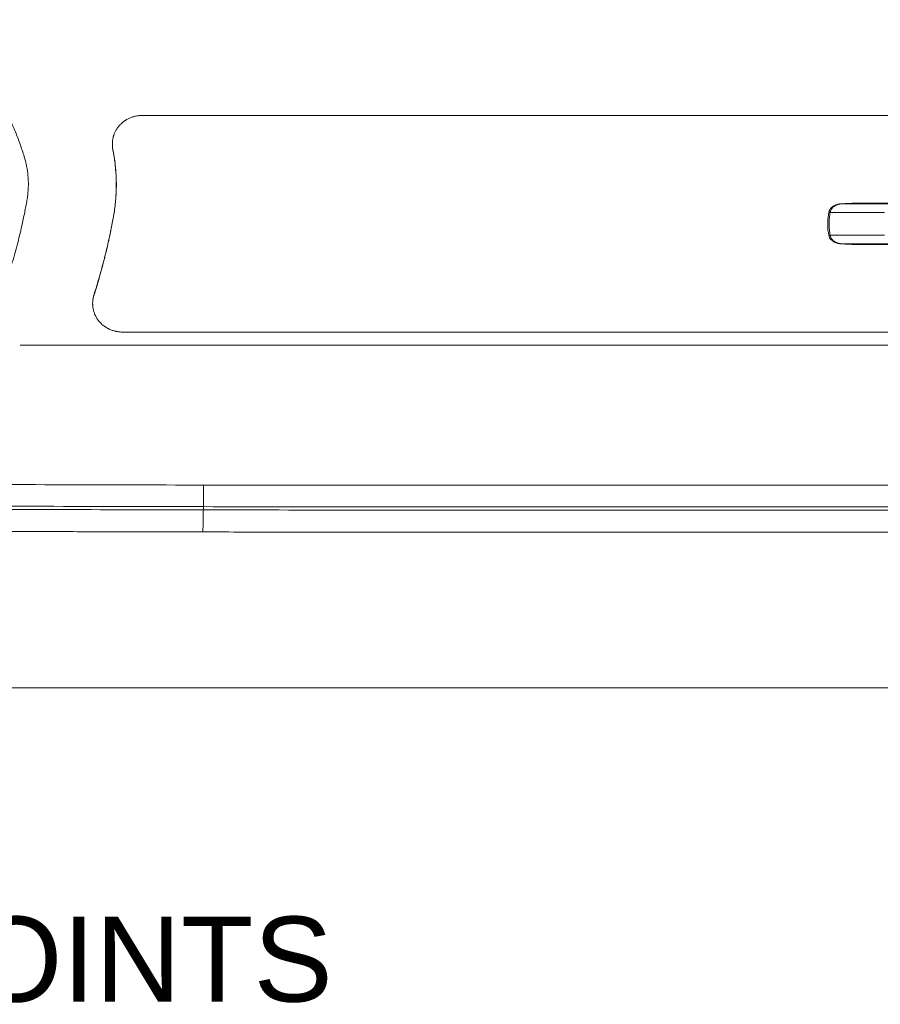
# Model space of a CAD drawing. Header units: millimetres. Extents: x 0 to 594, y 0 to 420.
# Tile 103 of 256: x 215 to 251, y 241 to 282. Entities that reach past the tile are written whole.
import ezdxf

# ---------------------------------------------------------------- set-up
doc = ezdxf.new("R2010")
doc.units = ezdxf.units.MM
doc.layers.add('1', color=7, linetype='Continuous', true_color=0xffffff)
doc.styles.add('Arial', font='txt')
doc.dimstyles.get("Standard").update_dxf_attribs({"dimtxt": 0.18, "dimasz": 0.18, "dimexe": 0.18, "dimexo": 0.0625, "dimgap": 0.09, "dimtad": 0, "dimtih": 1, "dimtoh": 1, "dimdec": 4, "dimzin": 0, "dimdsep": 46, "dimtxsty": 'Standard', "dimcen": 0.09, "dimadec": 0, "dimazin": 0, "dimtfac": 1, "dimtdec": 4, "dimtofl": 0, "dimtmove": 0, "dimatfit": 3, "dimfxl": 0, "dimtolj": 1, "dimtzin": 0, "dimarcsym": 0})

# ---------------------------------------------------------------- blocks, each defined once
blk = doc.blocks.new('_U9')
at = {"layer": '1', "color": 18, "lineweight": 18}
for p, q in [((135.924, 328.686), (181.306, 328.686)), ((179.306, 328.686), (179.306, 250.838)), ((170.922, 289.963), (181.306, 289.963)), ((179.306, 250.838), (184.306, 250.838))]:
    blk.add_line(p, q, dxfattribs=at)
at = {"layer": '1', "color": 18}
for points in [[(179.306, 328.686), (180.244, 325.186), (178.368, 325.186)], [(179.306, 289.963), (178.368, 293.463), (180.244, 293.463)]]:
    blk.add_solid(points, dxfattribs=at)
at = {"layer": '1', "color": 18, "linetype": 'Continuous', "lineweight": 13, "char_height": 3.5, "attachment_point": 7, "line_spacing_factor": 1.047437, "style": 'Arial'}
for s, insert in [('\\fArial|b0|i0;\\W1.0000;0.8', (185.991, 248.203)), ('\\fArial|b0|i0;\\W1.0000;FWD LIFT POINTS', (185.991, 241.14))]:
    blk.add_mtext(s, dxfattribs=dict(at, insert=insert))

msp = doc.modelspace()

# ---------------------------------------------------------------- linework, layer by layer
at = {"layer": '1', "color": 155, "linetype": 'Continuous', "lineweight": 13}
for p, q in [((222.731, 262.47), (222.77, 262.468)), ((222.77, 262.468), (222.768, 261.578))]:
    msp.add_line(p, q, dxfattribs=at)
at = {"layer": '1', "color": 8, "linetype": 'Continuous', "lineweight": 18}
msp.add_line((73.601, 254.109), (350.782, 254.109), dxfattribs=at)
at = {"layer": '1', "color": 155, "linetype": 'Continuous', "lineweight": 13}
for centre, major_axis, ratio, start_param, end_param in [((559.819, 274.106), (501.273, 0.002), 0.000138, 4.043612, 4.048741), ((248.677, 273.684), (-0.147, 0.029), 0.000198, 5.390901, 7.852253), ((559.819, 273.757), (501.621, 0.002), 0.000138, 4.043065, 4.048741), ((248.677, 272.775), (-0.147, -0.029), 0.000468, 0.008185, 0.892232), ((559.819, 272.812), (501.621, 0.002), 0.000138, 4.043065, 4.048741), ((559.819, 272.463), (501.273, 0.002), 0.000138, 4.043612, 4.048741)]:
    msp.add_ellipse(centre, major_axis=major_axis, ratio=ratio, start_param=start_param, end_param=end_param, dxfattribs=at)
at = {"layer": '1', "color": 155, "linetype": 'Continuous', "lineweight": 18}
for points, knots in [([(210.629, 280.799), (210.568, 280.799), (210.444, 280.798), (210.258, 280.799), (209.949, 280.799), (209.516, 280.799), (208.866, 280.799), (208.124, 280.799), (207.01, 280.799), (205.619, 280.799), (203.948, 280.799), (202.278, 280.799), (200.608, 280.799), (198.937, 280.799), (197.607, 280.799), (196.618, 280.799), (195.968, 280.799), (195.477, 280.799), (195.145, 280.799), (194.971, 280.799), (194.797, 280.799), (194.604, 280.8), (194.393, 280.794), (194.165, 280.774), (193.88, 280.734), (193.542, 280.66), (193.118, 280.523), (192.68, 280.322), (192.321, 280.089), (192.058, 279.877), (191.874, 279.705), (191.723, 279.541), (191.601, 279.391), (191.501, 279.258), (191.393, 279.095), (191.275, 278.905), (191.145, 278.688), (190.957, 278.357), (190.721, 277.902), (190.489, 277.388), (190.308, 276.938), (190.186, 276.604), (190.088, 276.308), (190.009, 276.051), (189.922, 275.749), (189.857, 275.392), (189.832, 275.041), (189.832, 274.749), (189.846, 274.517), (189.875, 274.288), (189.917, 274.062), (189.96, 273.835), (190.027, 273.502), (190.122, 273.065), (190.274, 272.435), (190.466, 271.723), (190.708, 270.938), (190.973, 270.174), (191.204, 269.576), (191.387, 269.134), (191.499, 268.875), (191.595, 268.659), (191.736, 268.391), (191.959, 268.048), (192.302, 267.66), (192.701, 267.324), (193.077, 267.094), (193.398, 266.941), (193.65, 266.841), (193.909, 266.759), (194.175, 266.695), (194.445, 266.649), (194.806, 266.589), (195.257, 266.517), (195.982, 266.411), (196.89, 266.293), (198.168, 266.157), (199.634, 266.043), (201.289, 265.97), (202.947, 265.953), (204.606, 265.992), (206.264, 266.086), (207.642, 266.211), (208.739, 266.339), (209.409, 266.428), (209.924, 266.504), (210.288, 266.559), (210.598, 266.61), (210.855, 266.652), (211.059, 266.686), (211.26, 266.731), (211.525, 266.803), (211.847, 266.918), (212.253, 267.109), (212.666, 267.372), (213.062, 267.718), (213.364, 268.062), (213.589, 268.382), (213.719, 268.61), (213.803, 268.787), (213.858, 268.907), (213.966, 269.146), (214.124, 269.51), (214.358, 270.088), (214.609, 270.767), (214.864, 271.548), (215.091, 272.343), (215.244, 272.969), (215.343, 273.419), (215.399, 273.69), (215.443, 273.917), (215.476, 274.099), (215.501, 274.236), (215.521, 274.373), (215.546, 274.602), (215.557, 274.924), (215.536, 275.258), (215.498, 275.514), (215.463, 275.693), (215.41, 275.9), (215.338, 276.131), (215.226, 276.474), (215.071, 276.895), (214.876, 277.36), (214.676, 277.785), (214.476, 278.173), (214.293, 278.499), (214.131, 278.768), (213.993, 278.983), (213.829, 279.232), (213.619, 279.501), (213.35, 279.777), (213.049, 280.025), (212.721, 280.244), (212.366, 280.429), (211.988, 280.579), (211.593, 280.693), (211.26, 280.754), (211, 280.782), (210.815, 280.795), (210.691, 280.798), (210.629, 280.799)], [0, 0, 0, 0, 0.002615, 0.00523, 0.007845, 0.015689, 0.023534, 0.0353, 0.047067, 0.0706, 0.094134, 0.117667, 0.1412, 0.164734, 0.188267, 0.197419, 0.206571, 0.215722, 0.218174, 0.220625, 0.223076, 0.225528, 0.228779, 0.232005, 0.23522, 0.241023, 0.24687, 0.254586, 0.262344, 0.266238, 0.270107, 0.273971, 0.276552, 0.279142, 0.281746, 0.285648, 0.289541, 0.293426, 0.303124, 0.312832, 0.31868, 0.32454, 0.328431, 0.332314, 0.33619, 0.342004, 0.347887, 0.351185, 0.354459, 0.357714, 0.360966, 0.364219, 0.367473, 0.375299, 0.383137, 0.394877, 0.406624, 0.418308, 0.429967, 0.43483, 0.439701, 0.44263, 0.445572, 0.453429, 0.461235, 0.469101, 0.476904, 0.480811, 0.484746, 0.488679, 0.492581, 0.496475, 0.500371, 0.508163, 0.515958, 0.531552, 0.54714, 0.570527, 0.59389, 0.617239, 0.640619, 0.664004, 0.687395, 0.699088, 0.710781, 0.715979, 0.721179, 0.726377, 0.729299, 0.732221, 0.735137, 0.738058, 0.74394, 0.749794, 0.757562, 0.765406, 0.773205, 0.778092, 0.78301, 0.784972, 0.786932, 0.78889, 0.796712, 0.804528, 0.816276, 0.828034, 0.839717, 0.851379, 0.855272, 0.859173, 0.863083, 0.865042, 0.867005, 0.868973, 0.870939, 0.876782, 0.882614, 0.885222, 0.887845, 0.890464, 0.894376, 0.898283, 0.906095, 0.913926, 0.920454, 0.92696, 0.933455, 0.937352, 0.941252, 0.945157, 0.951047, 0.956927, 0.962782, 0.968674, 0.974553, 0.980411, 0.986309, 0.992169, 0.994769, 0.997377, 1, 1, 1, 1]), ([(220.254, 277.694), (220.231, 277.694), (220.185, 277.693), (220.116, 277.687), (220.048, 277.679), (219.981, 277.666), (219.936, 277.656), (219.908, 277.648), (219.903, 277.647), (219.892, 277.644), (219.875, 277.639), (219.859, 277.634), (219.826, 277.624), (219.783, 277.609), (219.721, 277.583), (219.66, 277.554), (219.6, 277.522), (219.562, 277.498), (219.538, 277.483), (219.533, 277.48), (219.526, 277.475), (219.524, 277.474), (219.519, 277.47), (219.508, 277.462), (219.496, 277.454), (219.469, 277.434), (219.434, 277.407), (219.384, 277.363), (219.336, 277.317), (219.291, 277.268), (219.263, 277.234), (219.246, 277.212), (219.241, 277.205), (219.236, 277.199), (219.233, 277.194), (219.231, 277.192), (219.223, 277.181), (219.216, 277.172), (219.198, 277.144), (219.174, 277.107), (219.141, 277.05), (219.112, 276.991), (219.087, 276.93), (219.072, 276.889), (219.062, 276.857), (219.059, 276.847), (219.054, 276.831), (219.053, 276.826), (219.05, 276.815), (219.042, 276.788), (219.031, 276.74), (219.02, 276.675), (219.013, 276.61), (219.01, 276.544), (219.01, 276.499), (219.011, 276.466), (219.011, 276.455), (219.012, 276.438), (219.013, 276.433), (219.013, 276.422), (219.016, 276.394), (219.022, 276.344), (219.029, 276.3), (219.034, 276.278)], [0, 0, 0, 0, 0.03125, 0.0625, 0.09375, 0.125, 0.15625, 0.15625, 0.164062, 0.164062, 0.171875, 0.1875, 0.1875, 0.21875, 0.25, 0.28125, 0.3125, 0.34375, 0.34375, 0.351562, 0.351562, 0.355469, 0.355469, 0.359375, 0.375, 0.375, 0.40625, 0.4375, 0.46875, 0.5, 0.53125, 0.53125, 0.539062, 0.542969, 0.542969, 0.546875, 0.546875, 0.5625, 0.5625, 0.59375, 0.625, 0.65625, 0.6875, 0.71875, 0.71875, 0.734375, 0.734375, 0.742187, 0.742187, 0.75, 0.78125, 0.8125, 0.84375, 0.875, 0.90625, 0.90625, 0.921875, 0.921875, 0.929687, 0.929687, 0.9375, 0.96875, 1, 1, 1, 1]), ([(298.512, 277.694), (295.251, 277.694), (291.991, 277.694), (285.469, 277.694), (282.208, 277.694), (275.687, 277.694), (272.426, 277.694), (265.905, 277.694), (262.644, 277.694), (257.753, 277.694), (256.122, 277.694), (252.861, 277.694), (251.231, 277.694), (249.193, 277.694), (248.786, 277.694), (247.97, 277.694), (247.563, 277.694), (246.34, 277.694), (245.525, 277.694), (243.079, 277.694), (241.449, 277.694), (239.003, 277.694), (238.188, 277.694), (236.558, 277.694), (234.927, 277.694), (232.889, 277.694), (231.667, 277.694), (230.851, 277.694), (230.036, 277.694), (229.221, 277.694), (228.406, 277.694), (227.998, 277.694), (226.776, 277.694), (225.96, 277.694), (223.515, 277.694), (221.885, 277.694), (220.254, 277.694)], [0, 0, 0, 0, 0.125, 0.125, 0.25, 0.25, 0.375, 0.375, 0.5, 0.5, 0.5625, 0.5625, 0.625, 0.625, 0.640625, 0.640625, 0.65625, 0.65625, 0.6875, 0.6875, 0.75, 0.75, 0.78125, 0.78125, 0.8125, 0.84375, 0.859375, 0.859375, 0.875, 0.890625, 0.890625, 0.90625, 0.90625, 0.9375, 0.9375, 1, 1, 1, 1]), ([(219.034, 276.278), (219.046, 276.216), (219.058, 276.155), (219.074, 276.063), (219.079, 276.032), (219.086, 275.986), (219.089, 275.97), (219.094, 275.939), (219.096, 275.924), (219.117, 275.784), (219.131, 275.66), (219.155, 275.409), (219.163, 275.284), (219.171, 275.094), (219.173, 275.031), (219.175, 274.936), (219.175, 274.888), (219.175, 274.84), (219.175, 274.808), (219.175, 274.792), (219.174, 274.649), (219.169, 274.522), (219.159, 274.363), (219.157, 274.331), (219.153, 274.267), (219.15, 274.236), (219.142, 274.14), (219.129, 274.013), (219.112, 273.886), (219.101, 273.807), (219.099, 273.791), (219.094, 273.759), (219.092, 273.743), (219.084, 273.696), (219.079, 273.664), (219.053, 273.506), (219.03, 273.38), (218.999, 273.223), (218.993, 273.191), (218.981, 273.128), (218.962, 273.034), (218.937, 272.908), (218.917, 272.814), (218.904, 272.751), (218.898, 272.72), (218.884, 272.657), (218.878, 272.626), (218.864, 272.563), (218.857, 272.532), (218.823, 272.376), (218.794, 272.251), (218.749, 272.065), (218.734, 272.003), (218.704, 271.879), (218.688, 271.817), (218.665, 271.725), (218.657, 271.694), (218.641, 271.632), (218.617, 271.54), (218.592, 271.448), (218.543, 271.265), (218.509, 271.143), (218.457, 270.961), (218.44, 270.901), (218.404, 270.78), (218.386, 270.72), (218.332, 270.541), (218.294, 270.421), (218.256, 270.303)], [0, 0, 0, 0, 0.03125, 0.03125, 0.046875, 0.046875, 0.054688, 0.054688, 0.0625, 0.0625, 0.125, 0.125, 0.1875, 0.1875, 0.21875, 0.21875, 0.234375, 0.242188, 0.242188, 0.25, 0.25, 0.3125, 0.3125, 0.328125, 0.328125, 0.34375, 0.34375, 0.375, 0.40625, 0.40625, 0.414063, 0.414063, 0.421875, 0.421875, 0.4375, 0.4375, 0.5, 0.5, 0.515625, 0.515625, 0.53125, 0.5625, 0.578125, 0.578125, 0.59375, 0.59375, 0.609375, 0.609375, 0.625, 0.625, 0.6875, 0.6875, 0.71875, 0.71875, 0.75, 0.75, 0.765625, 0.765625, 0.78125, 0.8125, 0.8125, 0.875, 0.875, 0.90625, 0.90625, 0.9375, 0.9375, 1, 1, 1, 1]), ([(219.034, 276.259), (219.048, 276.193), (219.06, 276.126), (219.104, 275.871), (219.129, 275.682), (219.18, 275.108), (219.184, 274.72), (219.144, 274.138), (219.122, 273.945), (219.064, 273.559), (219.027, 273.367), (218.952, 272.984), (218.913, 272.793), (218.83, 272.412), (218.786, 272.222), (218.648, 271.656), (218.548, 271.283), (218.382, 270.716), (218.321, 270.518), (218.258, 270.323)], [0, 0, 0, 0, 0.034293, 0.034293, 0.130074, 0.130074, 0.321634, 0.321634, 0.417415, 0.417415, 0.513195, 0.513195, 0.608975, 0.608975, 0.704756, 0.704756, 0.896316, 0.896316, 1, 1, 1, 1]), ([(219.034, 276.259), (219.03, 276.281), (219.022, 276.325), (219.015, 276.389), (219.012, 276.431), (219.011, 276.451)], [0, 0, 0, 0, 0.344116, 0.688231, 1, 1, 1, 1]), ([(249.016, 274.049), (248.993, 274.048), (248.909, 274.041), (248.778, 274.001), (248.645, 273.918), (248.562, 273.818), (248.538, 273.746), (248.532, 273.712)], [0, 0, 0, 0, 0.108338, 0.401109, 0.640213, 0.841943, 1, 1, 1, 1]), ([(249.763, 274.079), (249.762, 274.079), (249.637, 274.079), (249.512, 274.077), (249.264, 274.067), (249.14, 274.06), (249.016, 274.051)], [0, 0, 0, 0, 0.004108, 0.502054, 0.502054, 1, 1, 1, 1]), ([(248.53, 273.713), (248.529, 273.708), (248.497, 273.574), (248.478, 273.303), (248.484, 272.981), (248.524, 272.8), (248.537, 272.748)], [0, 0, 0, 0, 0.013438, 0.42608, 0.835052, 1, 1, 1, 1]), ([(248.532, 272.747), (248.538, 272.715), (248.558, 272.652), (248.624, 272.564), (248.726, 272.485), (248.867, 272.429), (248.986, 272.401), (249.053, 272.407), (249.06, 272.408)], [0, 0, 0, 0, 0.136943, 0.296394, 0.4768, 0.700512, 0.967888, 1, 1, 1, 1]), ([(249.016, 272.408), (249.078, 272.403), (249.14, 272.399), (249.233, 272.394), (249.264, 272.392), (249.326, 272.389), (249.357, 272.388), (249.512, 272.382), (249.636, 272.379), (249.76, 272.379)], [0, 0, 0, 0, 0.250133, 0.250133, 0.375199, 0.375199, 0.500266, 0.500266, 1, 1, 1, 1]), ([(218.256, 270.303), (218.249, 270.28), (218.243, 270.257), (218.231, 270.211), (218.22, 270.165), (218.209, 270.096), (218.202, 270.027), (218.2, 269.98), (218.199, 269.945), (218.199, 269.927), (218.2, 269.91), (218.2, 269.901), (218.2, 269.898), (218.2, 269.892), (218.202, 269.866), (218.205, 269.816), (218.215, 269.747), (218.229, 269.679), (218.247, 269.612), (218.262, 269.568), (218.274, 269.535), (218.278, 269.525), (218.284, 269.508), (218.287, 269.503), (218.291, 269.492), (218.303, 269.465), (218.326, 269.418), (218.359, 269.357), (218.397, 269.299), (218.438, 269.243), (218.468, 269.206), (218.488, 269.184), (218.492, 269.18), (218.499, 269.171), (218.503, 269.167), (218.516, 269.154), (218.524, 269.145), (218.549, 269.12), (218.583, 269.088), (218.637, 269.043), (218.694, 269), (218.753, 268.961), (218.794, 268.937), (218.821, 268.923), (218.826, 268.92), (218.837, 268.915), (218.853, 268.906), (218.869, 268.898), (218.902, 268.883), (218.946, 268.864), (219.013, 268.839), (219.082, 268.818), (219.129, 268.806), (219.164, 268.798), (219.182, 268.794), (219.2, 268.791), (219.212, 268.789), (219.218, 268.788), (219.249, 268.783), (219.297, 268.776), (219.37, 268.77), (219.419, 268.769), (219.444, 268.769)], [0, 0, 0, 0, 0.03125, 0.03125, 0.0625, 0.09375, 0.125, 0.15625, 0.15625, 0.171875, 0.179687, 0.179687, 0.183594, 0.183594, 0.1875, 0.21875, 0.25, 0.28125, 0.3125, 0.34375, 0.34375, 0.359375, 0.359375, 0.367188, 0.367188, 0.375, 0.40625, 0.4375, 0.46875, 0.5, 0.53125, 0.53125, 0.539063, 0.539063, 0.546875, 0.546875, 0.5625, 0.5625, 0.59375, 0.625, 0.65625, 0.6875, 0.71875, 0.71875, 0.726563, 0.726563, 0.734375, 0.75, 0.75, 0.78125, 0.8125, 0.84375, 0.875, 0.875, 0.890625, 0.898438, 0.898438, 0.90625, 0.90625, 0.9375, 0.96875, 1, 1, 1, 1]), ([(218.205, 270.058), (218.206, 270.065), (218.207, 270.078), (218.208, 270.091), (218.21, 270.103), (218.211, 270.109), (218.214, 270.138), (218.222, 270.185), (218.238, 270.254), (218.251, 270.3), (218.258, 270.323)], [0, 0, 0, 0, 0.081003, 0.146646, 0.146646, 0.212288, 0.212288, 0.474859, 0.737429, 1, 1, 1, 1]), ([(219.444, 268.769), (221.091, 268.769), (222.739, 268.769), (226.033, 268.769), (227.681, 268.769), (230.152, 268.769), (230.976, 268.769), (232.623, 268.769), (234.27, 268.769), (235.918, 268.769), (237.565, 268.769), (238.389, 268.769), (240.86, 268.769), (242.508, 268.769), (244.979, 268.769), (245.803, 268.769), (247.038, 268.769), (247.45, 268.769), (248.274, 268.769), (248.686, 268.769), (249.921, 268.769), (250.745, 268.769), (252.392, 268.769), (253.216, 268.769), (255.687, 268.769), (257.335, 268.769), (260.63, 268.769), (262.277, 268.769), (265.572, 268.769), (267.219, 268.768), (272.162, 268.768), (275.457, 268.768), (282.047, 268.768), (285.341, 268.768), (291.931, 268.768), (295.226, 268.768), (298.521, 268.768)], [0, 0, 0, 0, 0.0625, 0.0625, 0.125, 0.125, 0.15625, 0.15625, 0.1875, 0.21875, 0.21875, 0.25, 0.25, 0.3125, 0.3125, 0.34375, 0.34375, 0.359375, 0.359375, 0.375, 0.375, 0.40625, 0.40625, 0.4375, 0.4375, 0.5, 0.5, 0.5625, 0.5625, 0.625, 0.625, 0.75, 0.75, 0.875, 0.875, 1, 1, 1, 1]), ([(325.257, 268.23), (320.81, 268.23), (316.363, 268.23), (307.47, 268.23), (303.023, 268.23), (296.353, 268.23), (294.13, 268.23), (289.683, 268.23), (287.46, 268.23), (283.013, 268.23), (280.79, 268.23), (276.343, 268.23), (274.12, 268.23), (269.673, 268.23), (267.45, 268.23), (263.003, 268.23), (260.78, 268.23), (256.333, 268.23), (254.109, 268.23), (249.663, 268.23), (247.439, 268.23), (242.993, 268.23), (240.769, 268.23), (236.323, 268.23), (234.099, 268.23), (230.764, 268.23), (229.653, 268.23), (227.429, 268.23), (226.318, 268.23), (224.65, 268.23), (224.095, 268.23), (222.983, 268.23), (221.315, 268.23), (219.648, 268.23), (217.981, 268.23), (217.425, 268.23), (216.315, 268.23), (215.762, 268.23), (215.208, 268.23)], [0, 0, 0, 0, 0.121219, 0.121219, 0.242439, 0.242439, 0.303049, 0.303049, 0.363658, 0.363658, 0.424268, 0.424268, 0.484878, 0.484878, 0.545488, 0.545488, 0.606097, 0.606097, 0.666707, 0.666707, 0.727317, 0.727317, 0.787927, 0.787927, 0.848536, 0.848536, 0.878841, 0.878841, 0.909146, 0.909146, 0.924298, 0.924298, 0.939451, 0.969756, 0.969756, 0.984908, 0.984908, 1, 1, 1, 1]), ([(215.208, 268.23), (215.762, 268.23), (216.315, 268.23), (217.425, 268.23), (217.981, 268.23), (219.648, 268.23), (221.315, 268.23), (222.983, 268.23), (224.095, 268.23), (224.65, 268.23), (226.318, 268.23), (227.429, 268.23), (229.653, 268.23), (230.764, 268.23), (234.099, 268.23), (236.323, 268.23), (240.769, 268.23), (242.993, 268.23), (247.439, 268.23), (249.663, 268.23), (254.109, 268.23), (256.333, 268.23), (260.78, 268.23), (263.003, 268.23), (267.45, 268.23), (269.673, 268.23), (274.12, 268.23), (276.343, 268.23), (280.79, 268.23), (283.013, 268.23), (287.46, 268.23), (289.683, 268.23), (294.13, 268.23), (296.353, 268.23), (303.023, 268.23), (307.47, 268.23), (316.363, 268.23), (320.81, 268.23), (325.257, 268.23)], [0, 0, 0, 0, 0.015092, 0.015092, 0.030244, 0.030244, 0.060549, 0.075702, 0.075702, 0.090854, 0.090854, 0.121159, 0.121159, 0.151464, 0.151464, 0.212073, 0.212073, 0.272683, 0.272683, 0.333293, 0.333293, 0.393903, 0.393903, 0.454512, 0.454512, 0.515122, 0.515122, 0.575732, 0.575732, 0.636342, 0.636342, 0.696951, 0.696951, 0.757561, 0.757561, 0.878781, 0.878781, 1, 1, 1, 1]), ([(279.857, 262.437), (277.494, 262.439), (270.962, 262.443), (262.347, 262.45), (254.011, 262.456), (247.759, 262.461), (241.508, 262.462), (233.176, 262.461), (226.933, 262.461), (222.77, 262.468)], [0, 0, 0, 0, 0.124175, 0.343132, 0.45261, 0.562088, 0.671566, 0.781044, 1, 1, 1, 1]), ([(329.513, 261.378), (322.257, 261.383), (321.215, 261.384), (319.131, 261.385), (315.484, 261.388), (308.19, 261.393), (293.603, 261.404), (276.931, 261.415), (262.344, 261.426), (254.008, 261.433), (247.757, 261.437), (241.505, 261.439), (233.172, 261.437), (226.925, 261.438), (222.759, 261.445)], [0, 0, 0, 0, 0.015625, 0.03125, 0.0625, 0.125, 0.25, 0.5, 0.625, 0.6875, 0.75, 0.8125, 0.875, 1, 1, 1, 1]), ([(329.097, 261.512), (322.259, 261.517), (321.217, 261.517), (319.132, 261.519), (315.486, 261.521), (308.192, 261.527), (293.605, 261.538), (276.933, 261.549), (262.346, 261.56), (254.01, 261.567), (247.758, 261.571), (241.508, 261.572), (233.176, 261.571), (226.932, 261.571), (222.768, 261.578)], [0, 0, 0, 0, 0.015625, 0.03125, 0.0625, 0.125, 0.25, 0.5, 0.625, 0.6875, 0.75, 0.8125, 0.875, 1, 1, 1, 1]), ([(198.044, 260.651), (198.599, 260.646), (199.629, 260.637), (201.056, 260.626), (202.246, 260.618), (203.217, 260.611), (204.047, 260.606), (204.822, 260.601), (206.072, 260.594), (207.801, 260.585), (209.894, 260.575), (211.869, 260.566), (213.67, 260.559), (215.074, 260.555), (216.162, 260.551), (217.059, 260.549), (218.172, 260.546), (219.502, 260.542), (221.049, 260.539), (222.152, 260.537), (222.74, 260.536)], [0, 0, 0, 0, 0.067411, 0.125202, 0.173372, 0.21192, 0.243137, 0.27431, 0.30598, 0.395016, 0.484395, 0.560231, 0.63494, 0.703096, 0.730812, 0.767059, 0.812103, 0.865943, 0.928576, 1, 1, 1, 1]), ([(222.74, 260.536), (223.88, 260.534), (226.082, 260.531), (229.27, 260.529), (232.228, 260.529), (234.956, 260.529), (237.441, 260.529), (239.685, 260.529), (241.691, 260.53), (243.476, 260.529), (246.381, 260.529), (250.555, 260.527), (255.064, 260.523), (258.648, 260.52), (261.241, 260.518), (263.858, 260.516), (266.499, 260.514), (269.143, 260.512), (271.727, 260.511), (274.186, 260.509), (277.089, 260.507), (280.632, 260.504), (284.92, 260.501), (289.399, 260.498), (293.925, 260.495), (297.482, 260.492), (300.068, 260.49), (301.678, 260.489), (303.242, 260.488), (304.712, 260.487), (306.051, 260.486), (307.278, 260.485), (308.45, 260.484), (309.671, 260.483), (311.019, 260.482), (312.545, 260.481), (314.248, 260.48), (316.128, 260.479), (318.185, 260.477), (319.694, 260.476), (320.595, 260.475), (320.83, 260.475), (321.067, 260.475), (321.331, 260.475), (321.617, 260.475), (321.969, 260.474), (322.423, 260.474), (323.056, 260.474), (323.779, 260.473), (324.576, 260.472), (325.423, 260.472), (326.417, 260.471), (327.575, 260.47), (328.91, 260.469), (329.86, 260.469), (330.368, 260.468)], [0, 0, 0, 0, 0.031763, 0.061388, 0.088872, 0.114216, 0.13742, 0.158126, 0.17677, 0.19335, 0.207875, 0.257734, 0.309699, 0.333553, 0.35765, 0.381967, 0.406503, 0.431259, 0.455662, 0.478528, 0.499821, 0.536558, 0.577293, 0.619348, 0.661403, 0.703457, 0.718477, 0.733497, 0.748341, 0.762054, 0.77449, 0.78565, 0.79627, 0.80715, 0.819677, 0.833852, 0.849674, 0.867144, 0.886262, 0.907026, 0.909193, 0.911377, 0.913577, 0.915809, 0.918719, 0.921549, 0.925631, 0.931373, 0.939193, 0.945772, 0.953594, 0.962793, 0.973503, 0.985858, 1, 1, 1, 1])]:
    msp.add_open_spline(points, degree=3, knots=knots, dxfattribs=at)
for points, degree in [([(219.011, 276.47), (219.011, 276.451)], 1), ([(251.328, 274.079), (249.762, 274.079)], 1), ([(249.76, 272.379), (251.328, 272.379)], 1), ([(218.205, 270.057), (218.203, 270.038)], 1), ([(222.77, 262.468), (218.661, 262.475), (210.451, 262.498), (202.247, 262.547), (198.144, 262.583)], 3), ([(222.768, 261.578), (218.659, 261.585), (210.447, 261.609), (202.241, 261.657), (198.136, 261.693)], 3), ([(222.759, 261.445), (218.648, 261.452), (210.43, 261.475), (202.215, 261.524), (198.108, 261.559)], 3)]:
    msp.add_open_spline(points, degree=degree, dxfattribs=at)
at = {"layer": '1', "color": 155, "linetype": 'Continuous', "lineweight": 13}
for points in [[(219.034, 276.278), (219.034, 276.271), (219.034, 276.265), (219.034, 276.259)], [(218.258, 270.323), (218.258, 270.316), (218.257, 270.309), (218.256, 270.303)]]:
    msp.add_open_spline(points, degree=3, dxfattribs=at)
for points, knots in [([(249.016, 274.051), (249.004, 274.049), (248.992, 274.048), (248.973, 274.045), (248.967, 274.044), (248.955, 274.042), (248.949, 274.04), (248.931, 274.036), (248.907, 274.03), (248.884, 274.022), (248.861, 274.014), (248.85, 274.009), (248.827, 274), (248.816, 273.994), (248.8, 273.986), (248.794, 273.983), (248.786, 273.978), (248.784, 273.976), (248.778, 273.973), (248.776, 273.972), (248.762, 273.963), (248.752, 273.956), (248.732, 273.942), (248.723, 273.934), (248.704, 273.918), (248.695, 273.909), (248.684, 273.898), (248.682, 273.896), (248.677, 273.891), (248.675, 273.889), (248.669, 273.882), (248.665, 273.877), (248.653, 273.862), (248.646, 273.852), (248.632, 273.831), (248.626, 273.821), (248.618, 273.807), (248.617, 273.804), (248.614, 273.798), (248.613, 273.795), (248.609, 273.787), (248.606, 273.781), (248.6, 273.763), (248.596, 273.751), (248.589, 273.727), (248.586, 273.715), (248.584, 273.702)], [0, 0, 0, 0, 0.0625, 0.0625, 0.09375, 0.09375, 0.125, 0.125, 0.1875, 0.25, 0.25, 0.3125, 0.3125, 0.375, 0.375, 0.40625, 0.40625, 0.421875, 0.421875, 0.4375, 0.4375, 0.5, 0.5, 0.5625, 0.5625, 0.625, 0.625, 0.640625, 0.640625, 0.65625, 0.65625, 0.6875, 0.6875, 0.75, 0.75, 0.8125, 0.8125, 0.828125, 0.828125, 0.84375, 0.84375, 0.875, 0.875, 0.9375, 0.9375, 1, 1, 1, 1]), ([(248.584, 273.702), (248.57, 273.624), (248.558, 273.545), (248.549, 273.446), (248.547, 273.426), (248.545, 273.397), (248.544, 273.387), (248.543, 273.367), (248.541, 273.317), (248.539, 273.268), (248.539, 273.149), (248.543, 273.07), (248.558, 272.913), (248.57, 272.835), (248.584, 272.757)], [0, 0, 0, 0, 0.25, 0.25, 0.3125, 0.3125, 0.34375, 0.34375, 0.375, 0.5, 0.5, 0.75, 0.75, 1, 1, 1, 1]), ([(248.584, 272.757), (248.586, 272.744), (248.589, 272.732), (248.596, 272.707), (248.6, 272.695), (248.606, 272.678), (248.609, 272.672), (248.613, 272.663), (248.614, 272.661), (248.617, 272.655), (248.618, 272.652), (248.626, 272.638), (248.632, 272.627), (248.646, 272.606), (248.653, 272.596), (248.665, 272.582), (248.669, 272.577), (248.678, 272.567), (248.682, 272.563), (248.695, 272.549), (248.704, 272.541), (248.723, 272.525), (248.732, 272.517), (248.752, 272.502), (248.762, 272.495), (248.778, 272.485), (248.786, 272.481), (248.794, 272.476), (248.8, 272.473), (248.802, 272.472), (248.816, 272.464), (248.827, 272.459), (248.85, 272.449), (248.861, 272.445), (248.884, 272.436), (248.896, 272.432), (248.919, 272.426), (248.931, 272.422), (248.949, 272.418), (248.958, 272.417), (248.967, 272.415), (248.973, 272.414), (248.976, 272.413), (248.992, 272.411), (249.004, 272.409), (249.016, 272.408)], [0, 0, 0, 0, 0.0625, 0.0625, 0.125, 0.125, 0.15625, 0.15625, 0.171875, 0.171875, 0.1875, 0.1875, 0.25, 0.25, 0.3125, 0.3125, 0.34375, 0.34375, 0.375, 0.375, 0.4375, 0.4375, 0.5, 0.5, 0.5625, 0.5625, 0.59375, 0.609375, 0.609375, 0.625, 0.625, 0.6875, 0.6875, 0.75, 0.75, 0.8125, 0.8125, 0.875, 0.875, 0.90625, 0.921875, 0.921875, 0.9375, 0.9375, 1, 1, 1, 1]), ([(222.759, 261.445), (222.756, 261.177), (222.752, 260.961), (222.746, 260.709), (222.744, 260.638), (222.741, 260.563), (222.741, 260.55), (222.74, 260.536)], [0, 0, 0, 0, 0.615799, 0.615799, 0.923699, 0.923699, 1, 1, 1, 1]), ([(222.768, 261.578), (222.768, 261.578), (222.768, 261.578), (222.768, 261.576), (222.768, 261.574), (222.768, 261.574), (222.768, 261.573), (222.768, 261.571), (222.768, 261.569), (222.767, 261.56), (222.767, 261.552), (222.766, 261.531), (222.765, 261.518), (222.763, 261.481), (222.761, 261.461), (222.759, 261.445)], [0, 0, 0, 0, 0.000636, 0.000636, 0.004888, 0.004888, 0.013393, 0.013393, 0.047414, 0.047414, 0.183498, 0.183498, 0.455665, 0.455665, 1, 1, 1, 1])]:
    msp.add_open_spline(points, degree=3, knots=knots, dxfattribs=at)

# ---------------------------------------------------------------- dimensions: what is measured, and where the dimension line sits
at = {"layer": '1', "color": 18, "linetype": 'Continuous', "lineweight": 13}
dim = msp.add_linear_dim(base=(179.306, 289.963), p1=(135.924, 328.686), p2=(170.922, 289.963), angle=90, text=' <> \\P\\fArial|b0|i0;\\C18;{\\H1.00x;\\fArial|b0|i0;FWD LIFT POINTS\\fArial|b0|i0;}\\C18;', dimstyle='Standard', override={"dimtxt": 3.5, "dimasz": 3.5, "dimexe": 2, "dimexo": 0, "dimgap": 1.5, "dimtih": 1, "dimtoh": 1, "dimdec": 1, "dimlfac": 0.02, "dimdsep": 46, "dimlunit": 2, "dimtxsty": 'Arial', "dimsah": 1, "dimse1": 0, "dimse2": 0, "dimsd1": 0, "dimsd2": 0, "dimclrd": 18, "dimclre": 18, "dimclrt": 18, "dimtol": 0, "dimtm": -0.1, "dimtfac": 1, "dimtdec": 2, "dimtofl": 1, "dimtmove": 1, "dimlwd": 18, "dimlwe": 18}, dxfattribs=at)
dim.commit()
dim.dimension.update_dxf_attribs({"geometry": '_U9', "text_midpoint": (206.638, 247.307), "dimtype": 160})

doc.saveas('drawing.dxf')
